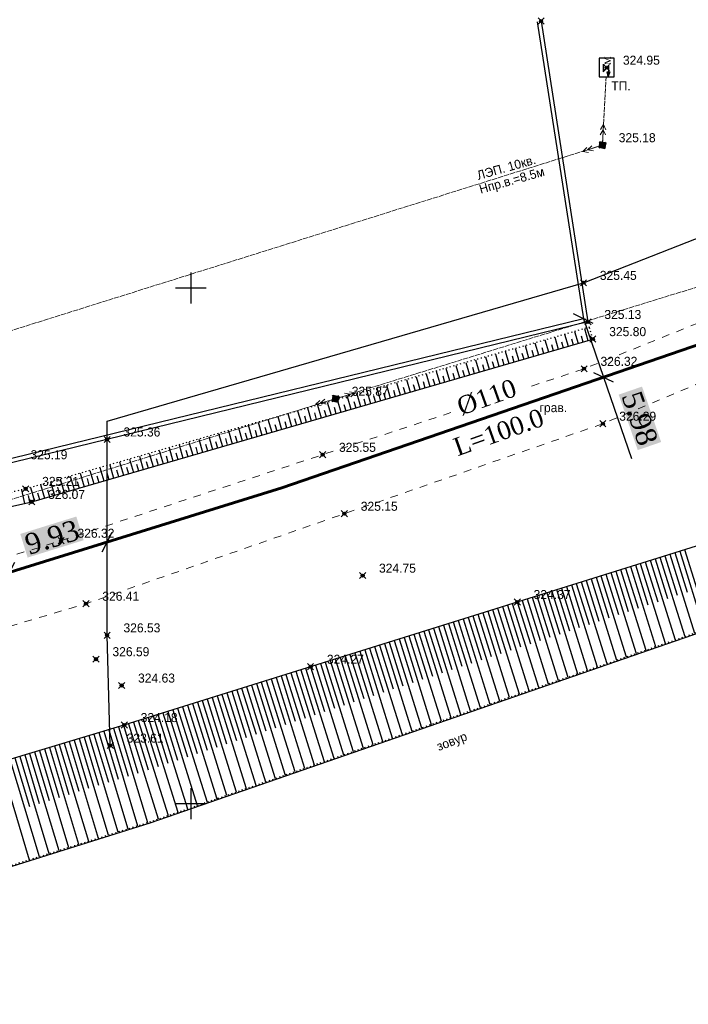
# Model space of a CAD drawing. Header units: metres. Extents: x 703769 to 722343, y 4313031 to 4317457.
# Tile 192 of 256: x 708012 to 708077, y 4314059 to 4314154. Entities that reach past the tile are written whole.
import ezdxf

# ---------------------------------------------------------------- set-up
doc = ezdxf.new("R2010")
doc.units = ezdxf.units.M
doc.header["$LTSCALE"] = 0.5
doc.header["$PDMODE"] = 35
doc.header["$PDSIZE"] = 0.3
for name, pattern in [('Auto_Street_NotBorder_Line_m1', [3, 1.5, -1.5]), ('Commnctn_Electr_VLP_High_Built_m1', [1, 1, 0]), ('ДОРОГИ_СТРОЯЩ', [9, 8, -1]), ('Контура низ откосов  Штриховая 0.1-0.5 - - - - - - -', [0.6, 0.1, -0.5])]:
    doc.linetypes.add(name, pattern=pattern)
for name, color, linetype in [('(001) Сетка', 92, 'Continuous'), ('(004) Точки рельефа', 7, 'Continuous'), ('(013) Газ', 30, 'ИК_Газопровод -------г--------'), ('(016) Кабель', 1, 'Continuous'), ('(022) Возд. Линии', 7, 'Continuous'), ('(025) Дорога', 7, 'Continuous'), ('(027) Гидрография', 7, 'Continuous'), ('(035) Откосы', 7, 'Continuous'), ('(037) Контуры', 7, 'Continuous'), ('(040) Ограда', 7, 'Continuous')]:
    doc.layers.add(name, color=color, linetype=linetype)
doc.layers.add('AUTO#_ROADS_EXIST_L', color=7, linetype='Continuous', lineweight=15, true_color=0x000000)
doc.layers.add('COMMN_OBJCT_#####_B', color=7, linetype='Continuous', lineweight=15, true_color=0x000000)
doc.layers.add('COMMN_OBJCT_ELCTR_B', color=7, linetype='Continuous', true_color=0x000000)
doc.layers.add('COMMN_OBJCT_ELCTR_L', color=7, linetype='Continuous', true_color=0x000000)
doc.layers.add('ВОДОПРОВОД текст', color=7, linetype='Continuous', lineweight=50)
doc.styles.add('BM-431', font='txt')
doc.styles.add('D-431', font='txt')
doc.styles.get("Standard").update_dxf_attribs({"font": 'times.ttf'})
doc.styles.add('Times New Roman', font='times.ttf')
doc.linetypes.add('GAZ_VOZDUSH', pattern='A,1,-2,["~",Standard,S=3,R=0,X=-1.5,Y=-1.5],-1,10', length=14)
doc.linetypes.add('ИК_Газопровод -------г--------', pattern='A,9,-0.6,["Г",Standard,S=1.2,R=0,X=0,Y=-0.6],-1.2', length=10.8)
doc.linetypes.add('ОГРАДА_ГЛИН', pattern='A,4,["|",Standard,S=0.8,R=0,X=0,Y=-0.8],0.5,["|",Standard,S=0.8,R=0,X=0,Y=-0.8],3.5', length=8)
doc.dimstyles.new('300', dxfattribs={"dimtxt": 2, "dimasz": 1.5, "dimexe": 0, "dimexo": 0, "dimgap": 1, "dimtad": 1, "dimzin": 0, "dimdsep": 46, "dimtxsty": 'Standard', "dimblk": 'OBLIQUE', "dimcen": 0, "dimclrd": 1, "dimclre": 1, "dimclrt": 1, "dimadec": 1, "dimazin": 0, "dimtfac": 1, "dimtofl": 0, "dimtmove": 0, "dimatfit": 3, "dimfxl": 3, "dimtfill": 2, "dimtfillclr": 7, "dimtolj": 1, "dimtzin": 0, "dimlwd": 25, "dimlwe": -1, "dimarcsym": 0})

# ---------------------------------------------------------------- blocks, each defined once
blk = doc.blocks.new('CommnctnPoleRCsquare_m1')
at = {"layer": 'COMMN_OBJCT_#####_B', "lineweight": 13, "true_color": 0xfffffe}
blk.add_hatch(color=7, dxfattribs=at).paths.add_polyline_path([(-0.6, 0.6), (-0.6, -0.6), (0.6, -0.6), (0.6, 0.6)])
at = {"layer": 'COMMN_OBJCT_#####_B', "lineweight": 13, "true_color": 0x000000}
blk.add_hatch(color=18, dxfattribs=at).paths.add_polyline_path([(-0.1, 0, 1), (0.1, 0, 1)])
at = {"layer": 'COMMN_OBJCT_#####_B', "color": 18, "lineweight": 9, "true_color": 0x000000}
blk.add_lwpolyline([(0.6, 0.6), (-0.6, 0.6), (-0.6, -0.6), (0.6, -0.6)], close=True, dxfattribs=at)
blk.add_circle((0, 0), 0.1, dxfattribs=at)
blk = doc.blocks.new('ElectricHighVLP_m1')
at = {"layer": 'COMMN_OBJCT_ELCTR_B', "color": 18, "linetype": 'Continuous', "lineweight": 20, "true_color": 0x000000}
for p, q in [((0, 0), (4, 0)), ((3, 0), (2, 0.5)), ((3, 0), (2, -0.5)), ((4, 0), (3, 0.5)), ((4, 0), (3, -0.5))]:
    blk.add_line(p, q, dxfattribs=at)
blk = doc.blocks.new('Setka')
at = {"layer": '(001) Сетка'}
for p, q in [((0, 1.5), (0, -1.5)), ((-1.5, 0), (1.5, 0))]:
    blk.add_line(p, q, dxfattribs=at)
blk = doc.blocks.new('_Oblique')
at = {"color": 0, "linetype": 'ByBlock', "lineweight": -2}
blk.add_line((-0.5, -0.5), (0.5, 0.5), dxfattribs=at)
blk = doc.blocks.new('*D540')
at = {"color": 1, "lineweight": 25, "transparency": 16777216}
blk.add_line((708010.863, 4314100.882), (708020.347, 4314103.822), dxfattribs=at)
at = {"layer": 'Defpoints', "color": 0, "lineweight": 40, "transparency": 16777216}
for p in [(708020.347, 4314103.822), (708020.347, 4314103.822), (708010.863, 4314100.882)]:
    blk.add_point(p, dxfattribs=at)
at = {"color": 1, "lineweight": 25, "transparency": 16777216, "xscale": 1.5, "yscale": 1.5, "zscale": 1.5}
for p, rotation in [((708020.347, 4314103.822), 17.22741750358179), ((708010.863, 4314100.882), 197.2274175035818)]:
    blk.add_blockref('_Oblique', p, dxfattribs=dict(at, rotation=rotation))
at = {"color": 1, "lineweight": 40, "transparency": 16777216, "insert": (708015.007, 4314104.281), "char_height": 2, "attachment_point": 5, "rotation": 17.22742, "bg_fill": 1, "box_fill_scale": 1.1, "bg_fill_color": 7, "bg_fill_true_color": 16777215, "bg_fill_transparency": 0}
blk.add_mtext('\\A1;9.93', dxfattribs=at)
blk = doc.blocks.new('*D614')
at = {"color": 1, "lineweight": 25, "transparency": 16777216}
for p, q in [((708066.515, 4314125.467), (708068.463, 4314119.809)), ((708068.463, 4314119.809), (708071.184, 4314111.908))]:
    blk.add_line(p, q, dxfattribs=at)
at = {"layer": 'Defpoints', "color": 0, "lineweight": 40, "transparency": 16777216}
for p in [(708066.515, 4314125.467, 324.218), (708068.463, 4314119.809), (708068.463, 4314119.809)]:
    blk.add_point(p, dxfattribs=at)
at = {"color": 1, "lineweight": 25, "transparency": 16777216, "xscale": 1.5, "yscale": 1.5, "zscale": 1.5}
for p, rotation in [((708066.515, 4314125.467), 108.9985306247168), ((708068.463, 4314119.809), 288.9985306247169)]:
    blk.add_blockref('_Oblique', p, dxfattribs=dict(at, rotation=rotation))
at = {"color": 1, "lineweight": 40, "transparency": 16777216, "insert": (708071.978, 4314115.807), "char_height": 2, "attachment_point": 5, "rotation": 288.99853, "bg_fill": 1, "box_fill_scale": 1.1, "bg_fill_color": 7, "bg_fill_true_color": 16777215, "bg_fill_transparency": 0}
blk.add_mtext('\\A1;5.98', dxfattribs=at)

msp = doc.modelspace()

# ---------------------------------------------------------------- linework, layer by layer
at = {"layer": '(013) Газ', "linetype": 'GAZ_VOZDUSH', "elevation": -0.295, "flags": 128}
msp.add_lwpolyline([(708020.656, 4314084.084), (708020.347, 4314094.775), (708020.347, 4314115.539), (708066.527, 4314128.958), (708114.826, 4314147.9), (708129.269, 4314299.515)], dxfattribs=at)
at = {"layer": '(016) Кабель', "color": 0}
for p, q in [((708068.451, 4314150.163, 324.654), (708068.443, 4314149.413, 324.654)), ((708068.443, 4314149.413, 324.654), (708068.949, 4314149.957, 324.654)), ((708068.938, 4314148.957, 324.654), (708068.818, 4314149.408, 324.654)), ((708068.818, 4314149.408, 324.654), (708069.068, 4314149.406, 324.654)), ((708068.949, 4314149.957, 324.654), (708068.938, 4314148.957, 324.654)), ((708069.068, 4314149.406, 324.654), (708068.938, 4314148.957, 324.654))]:
    msp.add_line(p, q, dxfattribs=at)
at = {"layer": '(016) Кабель', "color": 0, "elevation": 324.654}
msp.add_lwpolyline([(708068.042, 4314148.912), (708069.492, 4314148.912), (708069.492, 4314148.912), (708069.492, 4314150.727), (708068.042, 4314150.727), (708068.042, 4314148.912)], close=True, dxfattribs=at)
at = {"layer": '(027) Гидрография', "color": 4, "elevation": 319.341}
msp.add_lwpolyline([(707567.997, 4313942.938), (707572.213, 4313944.049), (707620.984, 4313956.898), (707772.66, 4313996.949), (707924.336, 4314045.143), (708024.512, 4314076.588), (708124.69, 4314111.302), (708133.047, 4314115.911), (708145.112, 4314122.565), (708157.025, 4314125.829), (708191.793, 4314145.156)], dxfattribs=at)
at = {"layer": '(035) Откосы'}
for p, q in [((708063.746, 4314123.694, 326.02), (708064.085, 4314122.526, 326.02)), ((708064.704, 4314123.969, 326.02), (708065.042, 4314122.804, 326.02)), ((708065.663, 4314124.244, 326.02), (708066, 4314123.082, 326.02)), ((708066.311, 4314123.801, 326.02), (708066.479, 4314123.221, 326.02)), ((708066.622, 4314124.519, 326.02), (708066.958, 4314123.36, 326.02)), ((708060.87, 4314122.869, 326.02), (708061.211, 4314121.692, 326.02)), ((708061.828, 4314123.144, 326.02), (708062.169, 4314121.97, 326.02)), ((708062.478, 4314122.695, 326.02), (708062.648, 4314122.109, 326.02)), ((708062.787, 4314123.419, 326.02), (708063.127, 4314122.248, 326.02)), ((708063.436, 4314122.972, 326.02), (708063.606, 4314122.387, 326.02)), ((708064.394, 4314123.248, 326.02), (708064.563, 4314122.665, 326.02)), ((708065.352, 4314123.525, 326.02), (708065.521, 4314122.943, 326.02)), ((708057.035, 4314121.769, 326.02), (708057.38, 4314120.581, 326.02)), ((708057.994, 4314122.044, 326.02), (708058.337, 4314120.859, 326.02)), ((708058.952, 4314122.319, 326.02), (708059.295, 4314121.137, 326.02)), ((708059.603, 4314121.866, 326.02), (708059.774, 4314121.276, 326.02)), ((708059.911, 4314122.594, 326.02), (708060.253, 4314121.415, 326.02)), ((708060.561, 4314122.143, 326.02), (708060.732, 4314121.554, 326.02)), ((708061.519, 4314122.419, 326.02), (708061.69, 4314121.831, 326.02)), ((708054.159, 4314120.944, 326.02), (708054.506, 4314119.747, 326.02)), ((708055.117, 4314121.219, 326.02), (708055.464, 4314120.025, 326.02)), ((708055.77, 4314120.76, 326.02), (708055.943, 4314120.164, 326.02)), ((708056.076, 4314121.494, 326.02), (708056.422, 4314120.303, 326.02)), ((708056.728, 4314121.037, 326.02), (708056.901, 4314120.442, 326.02)), ((708057.686, 4314121.313, 326.02), (708057.858, 4314120.72, 326.02)), ((708058.645, 4314121.59, 326.02), (708058.816, 4314120.998, 326.02)), ((708050.324, 4314119.844, 326.02), (708050.675, 4314118.635, 326.02)), ((708051.283, 4314120.119, 326.02), (708051.632, 4314118.913, 326.02)), ((708052.241, 4314120.394, 326.02), (708052.59, 4314119.191, 326.02)), ((708052.895, 4314119.931, 326.02), (708053.069, 4314119.33, 326.02)), ((708053.2, 4314120.669, 326.02), (708053.548, 4314119.469, 326.02)), ((708053.853, 4314120.207, 326.02), (708054.027, 4314119.608, 326.02)), ((708054.812, 4314120.484, 326.02), (708054.985, 4314119.886, 326.02)), ((708047.448, 4314119.019, 326.02), (708047.801, 4314117.802, 326.02)), ((708048.407, 4314119.294, 326.02), (708048.759, 4314118.08, 326.02)), ((708049.062, 4314118.825, 326.02), (708049.238, 4314118.219, 326.02)), ((708049.365, 4314119.569, 326.02), (708049.717, 4314118.358, 326.02)), ((708050.02, 4314119.101, 326.02), (708050.196, 4314118.497, 326.02)), ((708050.978, 4314119.378, 326.02), (708051.154, 4314118.774, 326.02)), ((708051.937, 4314119.654, 326.02), (708052.111, 4314119.052, 326.02)), ((708043.613, 4314117.919, 326.02), (708043.97, 4314116.69, 326.02)), ((708044.572, 4314118.194, 326.02), (708044.927, 4314116.968, 326.02)), ((708045.531, 4314118.469, 326.02), (708045.885, 4314117.246, 326.02)), ((708046.187, 4314117.995, 326.02), (708046.364, 4314117.385, 326.02)), ((708046.489, 4314118.744, 326.02), (708046.843, 4314117.524, 326.02)), ((708047.145, 4314118.272, 326.02), (708047.322, 4314117.663, 326.02)), ((708048.104, 4314118.548, 326.02), (708048.28, 4314117.941, 326.02)), ((708040.737, 4314117.093, 326.02), (708041.096, 4314115.856, 326.02)), ((708041.696, 4314117.368, 326.02), (708042.054, 4314116.134, 326.02)), ((708042.655, 4314117.643, 326.02), (708043.012, 4314116.412, 326.02)), ((708043.312, 4314117.166, 326.02), (708043.491, 4314116.551, 326.02)), ((708044.271, 4314117.443, 326.02), (708044.449, 4314116.829, 326.02)), ((708045.229, 4314117.719, 326.02), (708045.406, 4314117.107, 326.02)), ((708036.902, 4314115.993, 326.02), (708037.265, 4314114.745, 326.02)), ((708037.861, 4314116.268, 326.02), (708038.223, 4314115.023, 326.02)), ((708038.82, 4314116.543, 326.02), (708039.18, 4314115.301, 326.02)), ((708039.479, 4314116.06, 326.02), (708039.659, 4314115.44, 326.02)), ((708039.778, 4314116.818, 326.02), (708040.138, 4314115.578, 326.02)), ((708040.437, 4314116.337, 326.02), (708040.617, 4314115.717, 326.02)), ((708041.396, 4314116.613, 326.02), (708041.575, 4314115.995, 326.02)), ((708042.354, 4314116.89, 326.02), (708042.533, 4314116.273, 326.02)), ((708034.026, 4314115.168, 326.02), (708034.391, 4314113.911, 326.02)), ((708034.985, 4314115.443, 326.02), (708035.349, 4314114.189, 326.02)), ((708035.944, 4314115.718, 326.02), (708036.307, 4314114.467, 326.02)), ((708036.604, 4314115.231, 326.02), (708036.786, 4314114.606, 326.02)), ((708037.563, 4314115.507, 326.02), (708037.744, 4314114.884, 326.02)), ((708038.521, 4314115.784, 326.02), (708038.701, 4314115.162, 326.02)), ((708030.192, 4314114.068, 326.02), (708030.56, 4314112.799, 326.02)), ((708031.15, 4314114.343, 326.02), (708031.518, 4314113.077, 326.02)), ((708032.109, 4314114.618, 326.02), (708032.475, 4314113.355, 326.02)), ((708032.771, 4314114.125, 326.02), (708032.954, 4314113.494, 326.02)), ((708033.068, 4314114.893, 326.02), (708033.433, 4314113.633, 326.02)), ((708033.73, 4314114.401, 326.02), (708033.912, 4314113.772, 326.02)), ((708034.688, 4314114.678, 326.02), (708034.87, 4314114.05, 326.02)), ((708035.646, 4314114.954, 326.02), (708035.828, 4314114.328, 326.02)), ((708027.316, 4314113.243, 326.02), (708027.686, 4314111.966, 326.02)), ((708028.274, 4314113.518, 326.02), (708028.644, 4314112.244, 326.02)), ((708029.233, 4314113.793, 326.02), (708029.602, 4314112.521, 326.02)), ((708029.897, 4314113.295, 326.02), (708030.081, 4314112.66, 326.02)), ((708030.855, 4314113.572, 326.02), (708031.039, 4314112.938, 326.02)), ((708031.813, 4314113.848, 326.02), (708031.996, 4314113.216, 326.02)), ((708023.481, 4314112.143, 326.02), (708023.855, 4314110.854, 326.02)), ((708024.439, 4314112.418, 326.02), (708024.813, 4314111.132, 326.02)), ((708025.398, 4314112.693, 326.02), (708025.77, 4314111.41, 326.02)), ((708026.063, 4314112.19, 326.02), (708026.249, 4314111.549, 326.02)), ((708026.357, 4314112.968, 326.02), (708026.728, 4314111.688, 326.02)), ((708027.022, 4314112.466, 326.02), (708027.207, 4314111.827, 326.02)), ((708027.98, 4314112.743, 326.02), (708028.165, 4314112.105, 326.02)), ((708028.938, 4314113.019, 326.02), (708029.123, 4314112.383, 326.02)), ((708020.605, 4314111.318, 326.02), (708020.981, 4314110.02, 326.02)), ((708021.563, 4314111.593, 326.02), (708021.939, 4314110.298, 326.02)), ((708022.522, 4314111.868, 326.02), (708022.897, 4314110.576, 326.02)), ((708023.189, 4314111.36, 326.02), (708023.376, 4314110.715, 326.02)), ((708024.147, 4314111.637, 326.02), (708024.334, 4314110.993, 326.02)), ((708025.105, 4314111.913, 326.02), (708025.292, 4314111.271, 326.02)), ((708017.729, 4314110.493, 326.02), (708018.108, 4314109.187, 326.02)), ((708018.687, 4314110.768, 326.02), (708019.065, 4314109.464, 326.02)), ((708019.356, 4314110.254, 326.02), (708019.544, 4314109.603, 326.02)), ((708019.646, 4314111.043, 326.02), (708020.023, 4314109.742, 326.02)), ((708020.314, 4314110.531, 326.02), (708020.502, 4314109.881, 326.02)), ((708021.272, 4314110.807, 326.02), (708021.46, 4314110.159, 326.02)), ((708022.23, 4314111.084, 326.02), (708022.418, 4314110.437, 326.02)), ((708013.894, 4314109.393, 326.02), (708014.276, 4314108.075, 326.02)), ((708014.853, 4314109.668, 326.02), (708015.234, 4314108.353, 326.02)), ((708015.811, 4314109.943, 326.02), (708016.192, 4314108.631, 326.02)), ((708016.481, 4314109.425, 326.02), (708016.671, 4314108.77, 326.02)), ((708016.77, 4314110.218, 326.02), (708017.15, 4314108.909, 326.02)), ((708017.439, 4314109.701, 326.02), (708017.629, 4314109.048, 326.02)), ((708018.397, 4314109.978, 326.02), (708018.587, 4314109.326, 326.02)), ((708012.055, 4314108.881, 326.02), (708012.349, 4314107.562, 326.02)), ((708012.687, 4314108.337, 326.02), (708012.836, 4314107.671, 326.02)), ((708012.935, 4314109.117, 326.02), (708013.318, 4314107.797, 326.02)), ((708013.606, 4314108.596, 326.02), (708013.797, 4314107.936, 326.02)), ((708014.564, 4314108.872, 326.02), (708014.755, 4314108.214, 326.02)), ((708015.522, 4314109.148, 326.02), (708015.713, 4314108.492, 326.02)), ((708074.9, 4314102.643, 323.57), (708077.298, 4314094.985, 323.57)), ((708075.377, 4314102.793, 323.57), (708076.574, 4314098.971, 323.57)), ((708075.854, 4314102.942, 323.57), (708078.244, 4314095.313, 323.57)), ((708076.331, 4314103.092, 323.57), (708077.524, 4314099.284, 323.57)), ((708072.037, 4314101.747, 323.57), (708074.463, 4314094.003, 323.57)), ((708072.514, 4314101.896, 323.57), (708073.725, 4314098.031, 323.57)), ((708072.991, 4314102.046, 323.57), (708075.408, 4314094.33, 323.57)), ((708073.468, 4314102.195, 323.57), (708074.674, 4314098.345, 323.57)), ((708073.946, 4314102.345, 323.57), (708076.353, 4314094.658, 323.57)), ((708074.423, 4314102.494, 323.57), (708075.624, 4314098.658, 323.57)), ((708068.697, 4314100.701, 323.57), (708069.926, 4314096.779, 323.57)), ((708069.174, 4314100.85, 323.57), (708071.627, 4314093.02, 323.57)), ((708069.651, 4314101, 323.57), (708070.875, 4314097.092, 323.57)), ((708070.129, 4314101.149, 323.57), (708072.572, 4314093.348, 323.57)), ((708070.606, 4314101.298, 323.57), (708071.825, 4314097.405, 323.57)), ((708071.083, 4314101.448, 323.57), (708073.517, 4314093.675, 323.57)), ((708071.56, 4314101.597, 323.57), (708072.775, 4314097.718, 323.57)), ((708065.834, 4314099.804, 323.57), (708067.076, 4314095.839, 323.57)), ((708066.311, 4314099.954, 323.57), (708068.791, 4314092.037, 323.57)), ((708066.789, 4314100.103, 323.57), (708068.026, 4314096.152, 323.57)), ((708067.266, 4314100.252, 323.57), (708069.736, 4314092.365, 323.57)), ((708067.743, 4314100.402, 323.57), (708068.976, 4314096.465, 323.57)), ((708068.22, 4314100.551, 323.57), (708070.681, 4314092.692, 323.57)), ((708062.971, 4314098.907, 323.57), (708064.227, 4314094.899, 323.57)), ((708063.449, 4314099.057, 323.57), (708065.955, 4314091.055, 323.57)), ((708063.926, 4314099.206, 323.57), (708065.177, 4314095.212, 323.57)), ((708064.403, 4314099.356, 323.57), (708066.9, 4314091.382, 323.57)), ((708064.88, 4314099.505, 323.57), (708066.126, 4314095.526, 323.57)), ((708065.357, 4314099.655, 323.57), (708067.845, 4314091.71, 323.57)), ((708059.631, 4314097.861, 323.57), (708062.174, 4314089.744, 323.57)), ((708060.109, 4314098.011, 323.57), (708061.377, 4314093.959, 323.57)), ((708060.586, 4314098.16, 323.57), (708063.119, 4314090.072, 323.57)), ((708061.063, 4314098.31, 323.57), (708062.327, 4314094.273, 323.57)), ((708061.54, 4314098.459, 323.57), (708064.064, 4314090.4, 323.57)), ((708062.017, 4314098.609, 323.57), (708063.277, 4314094.586, 323.57)), ((708062.494, 4314098.758, 323.57), (708065.01, 4314090.727, 323.57)), ((708056.769, 4314096.965, 323.57), (708059.338, 4314088.762, 323.57)), ((708057.246, 4314097.114, 323.57), (708058.528, 4314093.02, 323.57)), ((708057.723, 4314097.264, 323.57), (708060.283, 4314089.089, 323.57)), ((708058.2, 4314097.413, 323.57), (708059.478, 4314093.333, 323.57)), ((708058.677, 4314097.562, 323.57), (708061.228, 4314089.417, 323.57)), ((708059.154, 4314097.712, 323.57), (708060.428, 4314093.646, 323.57)), ((708053.429, 4314095.919, 323.57), (708054.729, 4314091.767, 323.57)), ((708053.906, 4314096.068, 323.57), (708056.502, 4314087.779, 323.57)), ((708054.383, 4314096.218, 323.57), (708055.679, 4314092.08, 323.57)), ((708054.86, 4314096.367, 323.57), (708057.447, 4314088.107, 323.57)), ((708055.337, 4314096.516, 323.57), (708056.629, 4314092.393, 323.57)), ((708055.814, 4314096.666, 323.57), (708058.393, 4314088.434, 323.57)), ((708056.291, 4314096.815, 323.57), (708057.578, 4314092.707, 323.57)), ((708050.566, 4314095.022, 323.57), (708051.88, 4314090.827, 323.57)), ((708051.043, 4314095.171, 323.57), (708053.666, 4314086.796, 323.57)), ((708051.52, 4314095.321, 323.57), (708052.829, 4314091.14, 323.57)), ((708051.997, 4314095.47, 323.57), (708054.611, 4314087.124, 323.57)), ((708052.474, 4314095.62, 323.57), (708053.779, 4314091.454, 323.57)), ((708052.952, 4314095.769, 323.57), (708055.557, 4314087.451, 323.57)), ((708047.703, 4314094.125, 323.57), (708049.03, 4314089.888, 323.57)), ((708048.18, 4314094.275, 323.57), (708050.83, 4314085.814, 323.57)), ((708048.657, 4314094.424, 323.57), (708049.98, 4314090.201, 323.57)), ((708049.134, 4314094.574, 323.57), (708051.775, 4314086.141, 323.57)), ((708049.612, 4314094.723, 323.57), (708050.93, 4314090.514, 323.57)), ((708050.089, 4314094.873, 323.57), (708052.721, 4314086.469, 323.57)), ((708044.363, 4314093.079, 323.57), (708047.049, 4314084.503, 323.57)), ((708044.84, 4314093.229, 323.57), (708046.181, 4314088.948, 323.57)), ((708045.317, 4314093.378, 323.57), (708047.994, 4314084.831, 323.57)), ((708045.794, 4314093.528, 323.57), (708047.131, 4314089.261, 323.57)), ((708046.272, 4314093.677, 323.57), (708048.94, 4314085.158, 323.57)), ((708046.749, 4314093.826, 323.57), (708048.08, 4314089.574, 323.57)), ((708047.226, 4314093.976, 323.57), (708049.885, 4314085.486, 323.57)), ((708041.5, 4314092.183, 323.57), (708044.213, 4314083.521, 323.57)), ((708041.977, 4314092.332, 323.57), (708043.332, 4314088.008, 323.57)), ((708042.454, 4314092.482, 323.57), (708045.158, 4314083.848, 323.57)), ((708042.932, 4314092.631, 323.57), (708044.281, 4314088.321, 323.57)), ((708043.409, 4314092.78, 323.57), (708046.104, 4314084.176, 323.57)), ((708043.886, 4314092.93, 323.57), (708045.231, 4314088.635, 323.57)), ((708038.16, 4314091.137, 323.57), (708039.532, 4314086.755, 323.57)), ((708038.637, 4314091.286, 323.57), (708041.377, 4314082.538, 323.57)), ((708039.114, 4314091.435, 323.57), (708040.482, 4314087.069, 323.57)), ((708039.592, 4314091.585, 323.57), (708042.323, 4314082.865, 323.57)), ((708040.069, 4314091.734, 323.57), (708041.432, 4314087.382, 323.57)), ((708040.546, 4314091.884, 323.57), (708043.268, 4314083.193, 323.57)), ((708041.023, 4314092.033, 323.57), (708042.382, 4314087.695, 323.57)), ((708035.297, 4314090.24, 323.57), (708036.683, 4314085.816, 323.57)), ((708035.775, 4314090.389, 323.57), (708038.541, 4314081.555, 323.57)), ((708036.252, 4314090.539, 323.57), (708037.633, 4314086.129, 323.57)), ((708036.729, 4314090.688, 323.57), (708039.487, 4314081.883, 323.57)), ((708037.206, 4314090.838, 323.57), (708038.583, 4314086.442, 323.57)), ((708037.683, 4314090.987, 323.57), (708040.432, 4314082.21, 323.57)), ((708032.435, 4314089.343, 323.57), (708033.834, 4314084.876, 323.57)), ((708032.912, 4314089.493, 323.57), (708035.706, 4314080.572, 323.57)), ((708033.389, 4314089.642, 323.57), (708034.783, 4314085.189, 323.57)), ((708033.866, 4314089.792, 323.57), (708036.651, 4314080.9, 323.57)), ((708034.343, 4314089.941, 323.57), (708035.733, 4314085.502, 323.57)), ((708034.82, 4314090.09, 323.57), (708037.596, 4314081.228, 323.57)), ((708029.095, 4314088.297, 323.57), (708031.924, 4314079.262, 323.57)), ((708029.572, 4314088.447, 323.57), (708030.984, 4314083.936, 323.57)), ((708030.049, 4314088.596, 323.57), (708032.87, 4314079.59, 323.57)), ((708030.526, 4314088.746, 323.57), (708031.934, 4314084.25, 323.57)), ((708031.003, 4314088.895, 323.57), (708033.815, 4314079.917, 323.57)), ((708031.48, 4314089.044, 323.57), (708032.884, 4314084.563, 323.57)), ((708031.957, 4314089.194, 323.57), (708034.76, 4314080.245, 323.57)), ((708026.232, 4314087.401, 323.57), (708029.088, 4314078.28, 323.57)), ((708026.709, 4314087.55, 323.57), (708028.135, 4314082.997, 323.57)), ((708027.186, 4314087.699, 323.57), (708030.034, 4314078.607, 323.57)), ((708027.663, 4314087.849, 323.57), (708029.085, 4314083.31, 323.57)), ((708028.14, 4314087.998, 323.57), (708030.979, 4314078.935, 323.57)), ((708028.617, 4314088.148, 323.57), (708030.035, 4314083.623, 323.57)), ((708022.892, 4314086.354, 323.57), (708024.336, 4314081.744, 323.57)), ((708023.369, 4314086.504, 323.57), (708026.253, 4314077.297, 323.57)), ((708023.846, 4314086.653, 323.57), (708025.286, 4314082.057, 323.57)), ((708024.323, 4314086.803, 323.57), (708027.198, 4314077.624, 323.57)), ((708024.8, 4314086.952, 323.57), (708026.235, 4314082.37, 323.57)), ((708025.277, 4314087.102, 323.57), (708028.143, 4314077.952, 323.57)), ((708025.755, 4314087.251, 323.57), (708027.185, 4314082.683, 323.57)), ((708020.022, 4314085.481, 323.57), (708021.421, 4314080.821, 323.57)), ((708020.501, 4314085.625, 323.57), (708023.297, 4314076.311, 323.57)), ((708020.979, 4314085.769, 323.57), (708022.377, 4314081.115, 323.57)), ((708021.458, 4314085.913, 323.57), (708024.251, 4314076.611, 323.57)), ((708021.937, 4314086.057, 323.57), (708023.331, 4314081.412, 323.57)), ((708022.415, 4314086.205, 323.57), (708025.307, 4314076.969, 323.57)), ((708016.67, 4314084.475, 323.57), (708019.48, 4314075.113, 323.57)), ((708017.148, 4314084.619, 323.57), (708018.553, 4314079.941, 323.57)), ((708017.627, 4314084.763, 323.57), (708020.434, 4314075.413, 323.57)), ((708018.106, 4314084.906, 323.57), (708019.509, 4314080.234, 323.57)), ((708018.585, 4314085.05, 323.57), (708021.388, 4314075.712, 323.57)), ((708019.064, 4314085.194, 323.57), (708020.465, 4314080.528, 323.57)), ((708019.543, 4314085.338, 323.57), (708022.342, 4314076.012, 323.57)), ((708013.796, 4314083.613, 323.57), (708016.617, 4314074.215, 323.57)), ((708014.275, 4314083.756, 323.57), (708015.685, 4314079.06, 323.57)), ((708014.754, 4314083.9, 323.57), (708017.572, 4314074.514, 323.57)), ((708015.233, 4314084.044, 323.57), (708016.641, 4314079.354, 323.57)), ((708015.712, 4314084.188, 323.57), (708018.526, 4314074.814, 323.57)), ((708016.191, 4314084.331, 323.57), (708017.597, 4314079.647, 323.57)), ((708010.923, 4314082.75, 323.57), (708013.755, 4314073.316, 323.57)), ((708011.402, 4314082.894, 323.57), (708012.817, 4314078.18, 323.57)), ((708011.881, 4314083.038, 323.57), (708014.709, 4314073.616, 323.57)), ((708012.36, 4314083.181, 323.57), (708013.773, 4314078.473, 323.57)), ((708012.838, 4314083.325, 323.57), (708015.663, 4314073.915, 323.57)), ((708013.317, 4314083.469, 323.57), (708014.729, 4314078.767, 323.57)), ((708009.965, 4314082.463, 323.57), (708012.801, 4314073.017, 323.57))]:
    msp.add_line(p, q, dxfattribs=at)
at = {"layer": '(035) Откосы', "flags": 128}
for points, elevation in [([(707565.599, 4313950.829), (707622.053, 4313968.013), (707672.002, 4313982.133), (707718.643, 4313996.565), (707813.86, 4314023.834), (707881.96, 4314043.723), (707919.958, 4314056.418), (707981.907, 4314074.04), (708022.015, 4314086.08), (708079.55, 4314104.1), (708133.435, 4314126.405), (708145.499, 4314129.589), (708145.779, 4314129.735)], 323.57), ([(707979.253, 4314100.179), (708013.042, 4314107.717), (708067.437, 4314123.499)], 326.02)]:
    msp.add_lwpolyline(points, dxfattribs=dict(at, elevation=elevation))
at = {"layer": '(035) Откосы', "linetype": 'Контура низ откосов  Штриховая 0.1-0.5 - - - - - - -'}
for points, elevation in [([(708067.437, 4314123.499), (708067.099, 4314124.656), (708012.459, 4314108.981), (707978.873, 4314100.675), (707979.253, 4314100.179)], 325.51), ([(707567.972, 4313943.035), (707572.188, 4313944.146), (707620.959, 4313956.995), (707772.632, 4313997.046), (707924.306, 4314045.238), (708024.481, 4314076.683), (708124.649, 4314111.394), (708132.999, 4314115.999), (708145.074, 4314122.659), (708145.285, 4314122.716)], 319.341)]:
    msp.add_lwpolyline(points, dxfattribs=dict(at, elevation=elevation))
at = {"layer": '(040) Ограда', "elevation": 324.218, "flags": 128}
msp.add_lwpolyline([(708062.027, 4314154.274), (708066.515, 4314125.467), (708011.238, 4314111.953), (707978.061, 4314103.922), (707958.457, 4314099.243)], dxfattribs=at)
at = {"layer": '(040) Ограда', "linetype": 'ОГРАДА_ГЛИН', "elevation": 324.218, "flags": 128}
msp.add_lwpolyline([(708062.422, 4314154.336), (708066.967, 4314125.166), (708011.333, 4314111.564), (707978.154, 4314103.533), (707958.55, 4314098.854)], dxfattribs=at)
at = {"color": 7, "lineweight": 60, "flags": 128}
msp.add_lwpolyline([(708240.115, 4314986.119), (708237.465, 4314926.667), (708235.809, 4314899.895), (708234.498, 4314869.618), (708230.06, 4314781.67), (708228.958, 4314757.378), (708223.359, 4314737.037), (708204.558, 4314523.813), (708196.059, 4314424.814), (708184.899, 4314294.752), (708174.557, 4314166.154), (708168.436, 4314154.821), (708168.436, 4314154.821), (708086.138, 4314125.895), (708037.269, 4314109.069), (708002.488, 4314098.284), (708002.488, 4314098.284), (707913.651, 4314069.236), (707865.757, 4314055.085), (707817.896, 4314040.633), (707721.771, 4314013.098), (707673.615, 4313999.646), (707633.375, 4313988.405), (707625.006, 4314019.638)], dxfattribs=at)
at = {"color": 0, "linetype": 'ByBlock', "lineweight": -2, "transparency": 16777216}
for p in [(708062.422, 4314154.336, 324.513), (708068.767, 4314149.82, 324.949), (708068.359, 4314142.305, 325.181), (708066.527, 4314128.958, 325.446), (708066.967, 4314125.166, 325.131), (708067.437, 4314123.499, 325.805), (708066.59, 4314120.619, 326.317), (708042.477, 4314117.716, 325.869), (708068.41, 4314115.297, 326.289), (708020.347, 4314113.768, 325.363), (708041.238, 4314112.285, 325.545), (708012.459, 4314108.981, 325.207), (708013.042, 4314107.717, 326.071), (708043.353, 4314106.569, 325.154), (708015.887, 4314103.951, 326.322), (708045.119, 4314100.568, 324.75), (708018.295, 4314097.841, 326.407), (708060.109, 4314098.011, 324.367), (708020.347, 4314094.775, 326.532), (708019.277, 4314092.463, 326.586), (708040.069, 4314091.734, 324.269), (708021.758, 4314089.906, 324.634), (708022.015, 4314086.08, 324.181), (708020.656, 4314084.084, 323.607)]:
    msp.add_point(p, dxfattribs=at)
at = {"layer": 'AUTO#_ROADS_EXIST_L', "linetype": 'Auto_Street_NotBorder_Line_m1', "lineweight": 15, "flags": 128}
for points, elevation in [([(708144.126, 4314101.66), (708144.126, 4314101.66), (708147.799, 4314155.94), (708135.298, 4314148.952), (708115.34, 4314135.075), (708068.41, 4314115.297), (708018.295, 4314097.841), (707981.449, 4314086.907), (707918.088, 4314066.26), (707879.635, 4314055.103), (707812.555, 4314033.812), (707561.451, 4313964.457)], 325.994), ([(707560.163, 4313968.689), (707811.659, 4314039.666), (707878.313, 4314059.979), (707916.666, 4314070.819), (707980.147, 4314093.007), (708015.887, 4314103.951), (708066.59, 4314120.619), (708112.982, 4314139.251), (708121.867, 4314146.398), (708120.084, 4314150.677), (708114.106, 4314153.103)], 325.99)]:
    msp.add_lwpolyline(points, dxfattribs=dict(at, elevation=elevation))
at = {"layer": 'COMMN_OBJCT_ELCTR_L', "linetype": 'Commnctn_Electr_VLP_High_Built_m1', "lineweight": 20, "flags": 128}
for points, elevation in [([(707559.857, 4313969.694), (707591.057, 4313978.499), (707653.95, 4313997.449), (707719.826, 4314017.456), (707783.035, 4314036.883), (707846.224, 4314056.716), (707914.765, 4314078.05), (707979.96, 4314098.279), (708042.477, 4314117.716), (708135.818, 4314146.539), (708166.739, 4314158.079), (708194.357, 4314168.719), (708173.508, 4314249.294)], 326.168), ([(707556.588, 4313980.433), (707663.533, 4314012.592), (707719.586, 4314031.654), (707775.514, 4314050.056), (707832.756, 4314068.377), (708068.359, 4314142.305), (708068.718, 4314148.912)], 325.416)]:
    msp.add_lwpolyline(points, dxfattribs=dict(at, elevation=elevation))

# ---------------------------------------------------------------- block references
at = {"layer": '(001) Сетка'}
for p in [(708028.465, 4314128.456), (708028.465, 4314078.456)]:
    msp.add_blockref('Setka', p, dxfattribs=at)
at = {"layer": 'COMMN_OBJCT_#####_B', "color": 18, "true_color": 0x000000, "xscale": 0.5, "yscale": 0.5, "zscale": 0.5, "rotation": 347.8261480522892}
for p in [(708068.359, 4314142.305, 324.886), (708042.477, 4314117.716, -0.889)]:
    msp.add_blockref('CommnctnPoleRCsquare_m1', p, dxfattribs=at)
at = {"layer": 'COMMN_OBJCT_ELCTR_B'}
for p, xscale, yscale, zscale, rotation in [((708068.359, 4314142.305, 324.886), 0.5, 0.5, 0.5, 86.97312050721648), ((708068.359, 4314142.305, 324.886), 0.4999999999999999, 0.4999999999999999, 0.4999999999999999, 197.8919852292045), ((708042.477, 4314117.716, -0.889), 0.4999999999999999, 0.4999999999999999, 0.4999999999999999, 195.9551830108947), ((708042.477, 4314117.716, -0.889), 0.5, 0.5, 0.5, 16.7749167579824)]:
    msp.add_blockref('ElectricHighVLP_m1', p, dxfattribs=dict(at, xscale=xscale, yscale=yscale, zscale=zscale, rotation=rotation))

# ---------------------------------------------------------------- texts
at = {"layer": '(004) Точки рельефа', "style": 'D-431'}
for s, p in [('324.95', (708070.353, 4314150.104, 324.949)), ('325.18', (708069.945, 4314142.588, 325.181)), ('325.45', (708068.113, 4314129.239, 325.446)), ('325.13', (708068.553, 4314125.447, 325.131)), ('325.80', (708069.023, 4314123.782, 325.805)), ('326.32', (708068.176, 4314120.904, 326.317)), ('325.87', (708044.063, 4314117.999, 325.869)), ('326.29', (708069.996, 4314115.582, 326.289)), ('325.36', (708021.933, 4314114.053, 325.363)), ('325.55', (708042.825, 4314112.566, 325.545)), ('325.19', (708012.919, 4314111.848, 325.189)), ('325.21', (708014.045, 4314109.262, 325.207)), ('326.07', (708014.628, 4314108.002, 326.071)), ('325.15', (708044.939, 4314106.85, 325.154)), ('326.32', (708017.473, 4314104.236, 326.322)), ('324.75', (708046.706, 4314100.849, 324.75)), ('326.41', (708019.881, 4314098.126, 326.407)), ('324.37', (708061.695, 4314098.29, 324.367)), ('326.53', (708021.933, 4314095.06, 326.532)), ('326.59', (708020.863, 4314092.748, 326.586)), ('324.27', (708041.655, 4314092.014, 324.269)), ('324.63', (708023.344, 4314090.191, 324.634)), ('324.18', (708023.601, 4314086.363, 324.181)), ('323.61', (708022.242, 4314084.369, 323.607))]:
    msp.add_text(s, height=0.875, dxfattribs=at).set_placement(p)
at = {"layer": '(016) Кабель', "color": 0}
msp.add_text('м', height=0.875, rotation=90.6373, dxfattribs=at).set_placement((708069.197, 4314150.089, 324.654))
at = {"layer": '(016) Кабель', "color": 0, "style": 'D-431'}
msp.add_text('ТП.', height=0.875, dxfattribs=at).set_placement((708069.224, 4314147.617, 324.654))
at = {"layer": '(022) Возд. Линии', "style": 'BM-431'}
msp.add_text('Hпр.в.=8.5м', height=0.875, rotation=15.76004, dxfattribs=at).set_placement((708056.563, 4314137.59, -0.295))
at = {"layer": '(022) Возд. Линии', "insert": (708056.106, 4314139.768, -0.295), "char_height": 0.875, "attachment_point": 1, "rotation": 15.76004, "style": 'BM-431'}
msp.add_mtext('ЛЭП. 10кв.', dxfattribs=at)
at = {"layer": '(025) Дорога', "linetype": 'ДОРОГИ_СТРОЯЩ', "style": 'BM-431'}
msp.add_text('грав.', height=0.875, dxfattribs=at).set_placement((708062.27, 4314116.416, -0.295))
at = {"layer": '(037) Контуры', "color": 0, "linetype": 'ByBlock', "style": 'BM-431'}
msp.add_text('зовур', height=0.875, rotation=20.95848, dxfattribs=at).set_placement((708052.5, 4314083.549, -0.295))

# ---------------------------------------------------------------- dimensions: what is measured, and where the dimension line sits
at = {"color": 1, "lineweight": 40}
for p1, p2, picture, middle in [((708066.515, 4314125.467, 324.218), (708068.463, 4314119.809), '*D614', (708071.978, 4314115.807)), ((708010.863, 4314100.882), (708020.347, 4314103.822), '*D540', (708015.007, 4314104.281))]:
    dim = msp.add_aligned_dim(p1=p1, p2=p2, distance=0, dimstyle='300', dxfattribs=at)
    dim.commit()
    dim.dimension.update_dxf_attribs({"geometry": picture, "text_midpoint": middle})

# ---------------------------------------------------------------- next in the draw order: texts
at = {"layer": 'ВОДОПРОВОД текст', "color": 7, "linetype": 'Continuous', "lineweight": 50, "insert": (708057.151, 4314117.853, -404.593), "char_height": 1.75, "width": 7.48307, "attachment_point": 5, "rotation": 19.64669, "style": 'Times New Roman', "bg_fill": 3, "box_fill_scale": 1, "bg_fill_color": 256, "bg_fill_transparency": 16714492}
msp.add_mtext('%%C110', dxfattribs=at)

# ---------------------------------------------------------------- next in the draw order: texts
at = {"layer": 'ВОДОПРОВОД текст', "color": 7, "linetype": 'Continuous', "lineweight": 50, "insert": (708058.303, 4314114.456, 41.38), "char_height": 1.75, "width": 7.48307, "attachment_point": 5, "rotation": 19.64669, "style": 'Times New Roman', "bg_fill": 3, "box_fill_scale": 1, "bg_fill_color": 256, "bg_fill_transparency": 16714492}
msp.add_mtext('L=100.0', dxfattribs=at)

doc.saveas('drawing.dxf')
